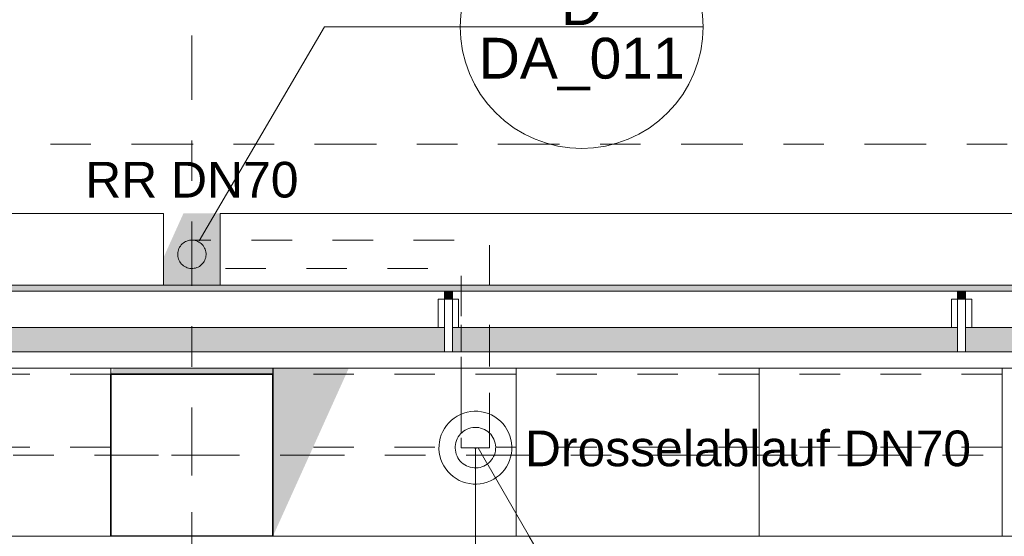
# Model space of a CAD drawing. Header units: metres. Extents: x -180 to 4, y -50 to 6.
# Tile 114 of 256: x -145.45 to -143.02, y -0.65 to 0.63. Entities that reach past the tile are written whole.
import ezdxf

# ---------------------------------------------------------------- set-up
doc = ezdxf.new("R2010")
doc.units = ezdxf.units.M
doc.header["$LTSCALE"] = 0.05
doc.header["$PDMODE"] = 1
doc.header["$PDSIZE"] = -2
for name, pattern in [('ISO-10 Strichpunktlinie', [4.699, 3.048, -0.762, 0.127, -0.762]), ('Linienart-20', [2.116531, 1.058062, -1.058469]), ('Linienart-50', [2.116531, 1.058062, -1.058469]), ('Linienart-53', [5.291531, 3.175, -1.058062, 0.352704, -0.705764])]:
    doc.linetypes.add(name, pattern=pattern)
doc.layers.get('0').update_dxf_attribs({"lineweight": 25})
for name, color, linetype, lineweight, true_color in [('30 -33 Aussenwände- 3 Aussenstützen', 7, 'Continuous', 50, 0x0000dd), ('30 -33 Aussenwände- 7 Fassade_ Elemente', 7, 'Continuous', 9, 0x00aacc), ('30 -35 Decken- 1 Konstruktion-Träger- Stahlbeton', 7, 'Continuous', 13, 0x33aa00), ('30 -36 Dächer- 3 Dachbeläge', 7, 'Continuous', 15, 0x9999ff), ('30 -36 Dächer- 4 Dachbekleidungen', 7, 'Continuous', 9, 0xccccff), ('40 -41 Abwasser_Wasser_Gas- 1 Abwasser + sanitäre Anlagen', 7, 'Continuous', 9, 0xff6633), ('70 -72 Beschriftung- 1 Beschriftung allgemein', 7, 'Continuous', 9, 0xff6633), ('70 -72 Beschriftung- 7 Detailverweise', 7, 'Continuous', 9, 0x00dd00), ('70 -72 Beschriftung- 7 Detailverweise Linie', 7, 'Continuous', 9, 0x00dd00), ('70 -76 Bemaßung- 2 Allgemein', 7, 'Continuous', 5, 0x6666cc)]:
    doc.layers.add(name, color=color, linetype=linetype, lineweight=lineweight, true_color=true_color)
for name, color, linetype, lineweight in [('40 -41 Abwasser_Wasser_Gas- 2 Wasser-1', 7, 'Continuous', 15), ('60- 61 allgemeine Ausstattung- 4 Terrassen', 7, 'Continuous', 9), ('70 -71 Achsen- 1 Gebäudeachsen', 7, 'Linienart-53', 18), ('70 -72 Beschriftung-14 Schatten', 7, 'Continuous', 5), ('Keine', 7, 'Continuous', 9)]:
    doc.layers.add(name, color=color, linetype=linetype, lineweight=lineweight)
doc.styles.add('Arial', font='arial.ttf')
doc.dimstyles.new('k+k 1_50', dxfattribs={"dimtxt": 0.100689, "dimasz": 0.05302, "dimexe": 0.05, "dimexo": 0.15, "dimgap": 0.01, "dimtad": 1, "dimdec": 3, "dimtxsty": 'Arial', "dimblk": 'VW_SLASH', "dimblk1": 'VW_SLASH', "dimblk2": 'VW_SLASH', "dimcen": 0, "dimdle": 0.05, "dimadec": 3, "dimazin": 0, "dimtfac": 0.75, "dimtdec": 3, "dimtix": 1, "dimtmove": 0, "dimatfit": 0, "dimldrblk": 'VW_SLASH-1', "dimfxl": 0.125, "dimfxlon": 1, "dimfrac": 2, "dimtolj": 1, "dimarcsym": 0})

# ---------------------------------------------------------------- blocks, each defined once
blk = doc.blocks.new('Gruppe-3948')
at = {"layer": '30 -33 Aussenwände- 3 Aussenstützen', "linetype": 'Continuous', "lineweight": 9, "transparency": 33554687}
for p, q in [((-145.021, -0.397), (-145.021, -0.497)), ((-145.071, -0.447), (-144.971, -0.447))]:
    blk.add_line(p, q, dxfattribs=at)
blk = doc.blocks.new('Gruppe-3949')
at = {"color": 255, "lineweight": 35, "transparency": 33554687}
blk.add_wipeout([(-144.821, -0.247), (-145.221, -0.247), (-145.221, -0.647), (-144.821, -0.647)], dxfattribs=at).dxf.layer = '30 -33 Aussenwände- 3 Aussenstützen'
at = {"layer": '30 -33 Aussenwände- 3 Aussenstützen', "lineweight": 35, "transparency": 33554687, "flags": 128}
blk.add_lwpolyline([(-144.821, -0.247), (-145.221, -0.247), (-145.221, -0.647), (-144.821, -0.647)], close=True, dxfattribs=at)
at = {"layer": '30 -33 Aussenwände- 3 Aussenstützen', "transparency": 33554687}
blk.add_blockref('Gruppe-3948', (0, 0), dxfattribs=at)
blk = doc.blocks.new('Gruppe-3950')
at = {"layer": '30 -33 Aussenwände- 3 Aussenstützen', "color": 7}
blk.add_blockref('Gruppe-3949', (0, 0), dxfattribs=at)
at = {"layer": '30 -33 Aussenwände- 3 Aussenstützen', "color": 0, "flags": 1}
for tag in ['IFC_UUID', 'instanceID']:
    blk.add_attdef(tag, (-145.221, -0.647), '', height=0.00018, dxfattribs=at)
blk = doc.blocks.new('Gruppe-4406')
at = {"layer": '30 -35 Decken- 1 Konstruktion-Träger- Stahlbeton', "color": 7, "linetype": 'Linienart-20', "lineweight": 13, "transparency": 33554687}
for p, q in [((-137.621, -0.247), (-144.821, -0.247)), ((-137.621, -0.427), (-144.821, -0.427))]:
    blk.add_line(p, q, dxfattribs=at)
at = {"layer": '30 -35 Decken- 1 Konstruktion-Träger- Stahlbeton', "color": 7, "linetype": 'Continuous', "lineweight": 35, "transparency": 33554687, "flags": 128}
blk.add_lwpolyline([(-144.821, -0.427), (-144.821, -0.247)], dxfattribs=at)
at = {"layer": '30 -35 Decken- 1 Konstruktion-Träger- Stahlbeton', "color": 0, "flags": 1}
for tag in ['IFC_UUID', 'instanceID']:
    blk.add_attdef(tag, (-144.821, -0.427), '', height=0.00018, dxfattribs=at)
blk = doc.blocks.new('Gruppe-4407')
at = {"layer": '30 -35 Decken- 1 Konstruktion-Träger- Stahlbeton', "color": 7, "linetype": 'Linienart-20', "lineweight": 13, "transparency": 33554687}
for p, q in [((-145.221, -0.247), (-152.421, -0.247)), ((-145.221, -0.427), (-152.421, -0.427))]:
    blk.add_line(p, q, dxfattribs=at)
at = {"layer": '30 -35 Decken- 1 Konstruktion-Träger- Stahlbeton', "color": 7, "linetype": 'Continuous', "lineweight": 35, "transparency": 33554687, "flags": 128}
blk.add_lwpolyline([(-145.221, -0.427), (-145.221, -0.247)], dxfattribs=at)
at = {"layer": '30 -35 Decken- 1 Konstruktion-Träger- Stahlbeton', "color": 0, "flags": 1}
for tag in ['IFC_UUID', 'instanceID']:
    blk.add_attdef(tag, (-152.421, -0.427), '', height=0.00018, dxfattribs=at)
blk = doc.blocks.new('Gruppe-4417')
at = {"layer": '30 -35 Decken- 1 Konstruktion-Träger- Stahlbeton', "color": 7, "linetype": 'Linienart-20', "lineweight": 13, "transparency": 33554687}
for p, q in [((-145.221, -0.647), (-145.221, -11.497)), ((-144.821, -0.647), (-144.821, -11.497))]:
    blk.add_line(p, q, dxfattribs=at)
at = {"layer": '30 -35 Decken- 1 Konstruktion-Träger- Stahlbeton', "color": 7, "linetype": 'Continuous', "lineweight": 35, "transparency": 33554687, "flags": 128}
blk.add_lwpolyline([(-144.821, -0.647), (-145.221, -0.647)], dxfattribs=at)
at = {"layer": '30 -35 Decken- 1 Konstruktion-Träger- Stahlbeton', "color": 0, "flags": 1}
for tag in ['IFC_UUID', 'instanceID']:
    blk.add_attdef(tag, (-145.221, -11.497), '', height=0.00018, dxfattribs=at)
blk = doc.blocks.new('_03-OG3_Tragwerk (2D)')
at = {"layer": '30 -33 Aussenwände- 3 Aussenstützen'}
blk.add_blockref('Gruppe-3950', (0, 0), dxfattribs=at)
at = {"layer": '30 -35 Decken- 1 Konstruktion-Träger- Stahlbeton'}
for name in ['Gruppe-4407', 'Gruppe-4406', 'Gruppe-4417']:
    blk.add_blockref(name, (0, 0), dxfattribs=at)
blk = doc.blocks.new('Gruppe-6659')
at = {"layer": '70 -72 Beschriftung- 1 Beschriftung allgemein', "insert": (-145.021, 0.2772), "char_height": 0.0881, "attachment_point": 2, "line_spacing_factor": 0.969685, "style": 'Arial'}
blk.add_mtext('RR DN70', dxfattribs=at)
at = {"color": 255}
blk.add_wipeout([(-144.9907, 0.0315), (-144.9926, 0.0286), (-144.9947, 0.0259), (-144.9971, 0.0234), (-144.9997, 0.0212), (-145.0025, 0.0192), (-145.0055, 0.0176), (-145.0087, 0.0162), (-145.0119, 0.0151), (-145.0153, 0.0144), (-145.0187, 0.014), (-145.0221, 0.014), (-145.0256, 0.0143), (-145.0289, 0.0149), (-145.0323, 0.0158), (-145.0354, 0.0171), (-145.0385, 0.0186), (-145.0414, 0.0205), (-145.0441, 0.0226), (-145.0465, 0.025), (-145.0488, 0.0276), (-145.0507, 0.0305), (-145.0524, 0.0335), (-145.0538, 0.0366), (-145.0548, 0.0399), (-145.0555, 0.0433), (-145.0559, 0.0467), (-145.056, 0.0501), (-145.0557, 0.0535), (-145.0551, 0.0569), (-145.0541, 0.0602), (-145.0529, 0.0634), (-145.0513, 0.0665), (-145.0494, 0.0693), (-145.0473, 0.072), (-145.0449, 0.0745), (-145.0423, 0.0767), (-145.0395, 0.0787), (-145.0365, 0.0803), (-145.0333, 0.0817), (-145.0301, 0.0828), (-145.0267, 0.0835), (-145.0233, 0.0839), (-145.0199, 0.0839), (-145.0164, 0.0837), (-145.0131, 0.083), (-145.0097, 0.0821), (-145.0066, 0.0808), (-145.0035, 0.0793), (-145.0006, 0.0774), (-144.9979, 0.0753), (-144.9955, 0.0729), (-144.9932, 0.0703), (-144.9913, 0.0674), (-144.9896, 0.0644), (-144.9882, 0.0613), (-144.9872, 0.058), (-144.9865, 0.0547), (-144.9861, 0.0512), (-144.986, 0.0478), (-144.9863, 0.0444), (-144.9869, 0.041), (-144.9879, 0.0377), (-144.9891, 0.0345)], dxfattribs=at).dxf.layer = '40 -41 Abwasser_Wasser_Gas- 2 Wasser-1'
at = {"layer": '40 -41 Abwasser_Wasser_Gas- 2 Wasser-1', "flags": 128}
blk.add_lwpolyline([(-144.9907, 0.0315), (-144.9926, 0.0286), (-144.9947, 0.0259), (-144.9971, 0.0234), (-144.9997, 0.0212), (-145.0025, 0.0192), (-145.0055, 0.0176), (-145.0087, 0.0162), (-145.0119, 0.0151), (-145.0153, 0.0144), (-145.0187, 0.014), (-145.0221, 0.014), (-145.0256, 0.0143), (-145.0289, 0.0149), (-145.0323, 0.0158), (-145.0354, 0.0171), (-145.0385, 0.0186), (-145.0414, 0.0205), (-145.0441, 0.0226), (-145.0465, 0.025), (-145.0488, 0.0276), (-145.0507, 0.0305), (-145.0524, 0.0335), (-145.0538, 0.0366), (-145.0548, 0.0399), (-145.0555, 0.0433), (-145.0559, 0.0467), (-145.056, 0.0501), (-145.0557, 0.0535), (-145.0551, 0.0569), (-145.0541, 0.0602), (-145.0529, 0.0634), (-145.0513, 0.0665), (-145.0494, 0.0693), (-145.0473, 0.072), (-145.0449, 0.0745), (-145.0423, 0.0767), (-145.0395, 0.0787), (-145.0365, 0.0803), (-145.0333, 0.0817), (-145.0301, 0.0828), (-145.0267, 0.0835), (-145.0233, 0.0839), (-145.0199, 0.0839), (-145.0164, 0.0837), (-145.0131, 0.083), (-145.0097, 0.0821), (-145.0066, 0.0808), (-145.0035, 0.0793), (-145.0006, 0.0774), (-144.9979, 0.0753), (-144.9955, 0.0729), (-144.9932, 0.0703), (-144.9913, 0.0674), (-144.9896, 0.0644), (-144.9882, 0.0613), (-144.9872, 0.058), (-144.9865, 0.0547), (-144.9861, 0.0512), (-144.986, 0.0478), (-144.9863, 0.0444), (-144.9869, 0.041), (-144.9879, 0.0377), (-144.9891, 0.0345)], close=True, dxfattribs=at)
blk = doc.blocks.new('Gruppe-6676')
at = {"layer": '40 -41 Abwasser_Wasser_Gas- 2 Wasser-1', "color": 7}
blk.add_blockref('Gruppe-6659', (0, 0), dxfattribs=at)
blk = doc.blocks.new('Gruppe-8289')
at = {"layer": '70 -72 Beschriftung- 1 Beschriftung allgemein', "insert": (-144.1988, -0.386), "char_height": 0.088103, "attachment_point": 1, "line_spacing_factor": 0.969685, "style": 'Arial'}
blk.add_mtext('Drosselablauf DN70', dxfattribs=at)
at = {"color": 255}
blk.add_wipeout([(-144.2777, -0.4033), (-144.2755, -0.4076), (-144.2737, -0.4122), (-144.2723, -0.4169), (-144.2714, -0.4217), (-144.271, -0.4266), (-144.2711, -0.4315), (-144.2717, -0.4364), (-144.2727, -0.4412), (-144.2742, -0.4459), (-144.2762, -0.4504), (-144.2785, -0.4547), (-144.2813, -0.4587), (-144.2845, -0.4625), (-144.288, -0.4659), (-144.2919, -0.4689), (-144.296, -0.4716), (-144.3004, -0.4738), (-144.3049, -0.4756), (-144.3096, -0.477), (-144.3145, -0.4778), (-144.3194, -0.4782), (-144.3243, -0.4782), (-144.3291, -0.4776), (-144.3339, -0.4766), (-144.3386, -0.4751), (-144.3431, -0.4731), (-144.3474, -0.4707), (-144.3514, -0.4679), (-144.3552, -0.4648), (-144.3586, -0.4612), (-144.3616, -0.4574), (-144.3643, -0.4533), (-144.3665, -0.4489), (-144.3683, -0.4443), (-144.3697, -0.4396), (-144.3706, -0.4348), (-144.371, -0.4299), (-144.3709, -0.425), (-144.3703, -0.4201), (-144.3693, -0.4153), (-144.3678, -0.4107), (-144.3658, -0.4062), (-144.3635, -0.4019), (-144.3607, -0.3978), (-144.3575, -0.3941), (-144.354, -0.3907), (-144.3501, -0.3876), (-144.346, -0.385), (-144.3416, -0.3827), (-144.3371, -0.3809), (-144.3324, -0.3796), (-144.3275, -0.3787), (-144.3226, -0.3783), (-144.3177, -0.3784), (-144.3129, -0.3789), (-144.3081, -0.38), (-144.3034, -0.3815), (-144.2989, -0.3834), (-144.2946, -0.3858), (-144.2906, -0.3886), (-144.2868, -0.3918), (-144.2834, -0.3953), (-144.2804, -0.3991)], dxfattribs=at).dxf.layer = '40 -41 Abwasser_Wasser_Gas- 2 Wasser-1'
at = {"layer": '40 -41 Abwasser_Wasser_Gas- 1 Abwasser + sanitäre Anlagen', "linetype": 'Continuous', "lineweight": 0}
blk.add_hatch(color=30, dxfattribs=at).paths.add_polyline_path([(-144.3218, -0.4313), (-144.321, -0.4283), (-144.3202, -0.4313)])
at = {"layer": '40 -41 Abwasser_Wasser_Gas- 1 Abwasser + sanitäre Anlagen', "linetype": 'Linienart-50'}
for p, q in [((-144.356, -0.3926), (-144.356, -0.1249)), ((-144.286, -0.3926), (-144.286, -0.1249)), ((-144.321, -0.6827), (-144.321, -0.4283))]:
    blk.add_line(p, q, dxfattribs=at)
at = {"layer": '40 -41 Abwasser_Wasser_Gas- 1 Abwasser + sanitäre Anlagen', "lineweight": 5, "flags": 128}
blk.add_lwpolyline([(-144.3218, -0.4313), (-144.321, -0.4283), (-144.3202, -0.4313)], close=True, dxfattribs=at)
at = {"layer": '40 -41 Abwasser_Wasser_Gas- 2 Wasser-1'}
blk.add_line((-144.321, -0.4283), (-144.321, -0.6203), dxfattribs=at)
at = {"layer": '40 -41 Abwasser_Wasser_Gas- 2 Wasser-1', "flags": 128}
for points in [[(-144.2431, -0.3833), (-144.239, -0.3911), (-144.2358, -0.3993), (-144.2334, -0.4078), (-144.2318, -0.4165), (-144.231, -0.4253), (-144.2312, -0.4342), (-144.2322, -0.4429), (-144.2341, -0.4516), (-144.2368, -0.46), (-144.2403, -0.4681), (-144.2446, -0.4758), (-144.2496, -0.4831), (-144.2553, -0.4898), (-144.2617, -0.4959), (-144.2686, -0.5014), (-144.276, -0.5062), (-144.2839, -0.5102), (-144.2921, -0.5135), (-144.3006, -0.5159), (-144.3093, -0.5175), (-144.3181, -0.5182), (-144.3269, -0.5181), (-144.3357, -0.5171), (-144.3443, -0.5152), (-144.3527, -0.5125), (-144.3608, -0.509), (-144.3685, -0.5047), (-144.3758, -0.4997), (-144.3825, -0.494), (-144.3887, -0.4876), (-144.3942, -0.4807), (-144.3989, -0.4733), (-144.403, -0.4654), (-144.4062, -0.4572), (-144.4086, -0.4487), (-144.4102, -0.44), (-144.411, -0.4312), (-144.4108, -0.4224), (-144.4098, -0.4136), (-144.4079, -0.405), (-144.4052, -0.3966), (-144.4017, -0.3885), (-144.3974, -0.3807), (-144.3924, -0.3735), (-144.3867, -0.3667), (-144.3803, -0.3606), (-144.3734, -0.3551), (-144.366, -0.3503), (-144.3581, -0.3463), (-144.3499, -0.343), (-144.3414, -0.3406), (-144.3327, -0.339), (-144.3239, -0.3383), (-144.3151, -0.3385), (-144.3063, -0.3395), (-144.2977, -0.3413), (-144.2893, -0.344), (-144.2812, -0.3476), (-144.2735, -0.3518), (-144.2662, -0.3569), (-144.2595, -0.3626), (-144.2533, -0.3689), (-144.2478, -0.3758)], [(-144.2777, -0.4033), (-144.2755, -0.4076), (-144.2737, -0.4122), (-144.2723, -0.4169), (-144.2714, -0.4217), (-144.271, -0.4266), (-144.2711, -0.4315), (-144.2717, -0.4364), (-144.2727, -0.4412), (-144.2742, -0.4459), (-144.2762, -0.4504), (-144.2785, -0.4547), (-144.2813, -0.4587), (-144.2845, -0.4625), (-144.288, -0.4659), (-144.2919, -0.4689), (-144.296, -0.4716), (-144.3004, -0.4738), (-144.3049, -0.4756), (-144.3096, -0.477), (-144.3145, -0.4778), (-144.3194, -0.4782), (-144.3243, -0.4782), (-144.3291, -0.4776), (-144.3339, -0.4766), (-144.3386, -0.4751), (-144.3431, -0.4731), (-144.3474, -0.4707), (-144.3514, -0.4679), (-144.3552, -0.4648), (-144.3586, -0.4612), (-144.3616, -0.4574), (-144.3643, -0.4533), (-144.3665, -0.4489), (-144.3683, -0.4443), (-144.3697, -0.4396), (-144.3706, -0.4348), (-144.371, -0.4299), (-144.3709, -0.425), (-144.3703, -0.4201), (-144.3693, -0.4153), (-144.3678, -0.4107), (-144.3658, -0.4062), (-144.3635, -0.4019), (-144.3607, -0.3978), (-144.3575, -0.3941), (-144.354, -0.3907), (-144.3501, -0.3876), (-144.346, -0.385), (-144.3416, -0.3827), (-144.3371, -0.3809), (-144.3324, -0.3796), (-144.3275, -0.3787), (-144.3226, -0.3783), (-144.3177, -0.3784), (-144.3129, -0.3789), (-144.3081, -0.38), (-144.3034, -0.3815), (-144.2989, -0.3834), (-144.2946, -0.3858), (-144.2906, -0.3886), (-144.2868, -0.3918), (-144.2834, -0.3953), (-144.2804, -0.3991)]]:
    blk.add_lwpolyline(points, close=True, dxfattribs=at)
blk = doc.blocks.new('Gruppe-8371')
at = {"layer": '70 -72 Beschriftung- 7 Detailverweise'}
blk.add_line((0.935, 0), (0.335, 0), dxfattribs=at)
at = {"layer": '70 -72 Beschriftung- 7 Detailverweise', "flags": 128}
blk.add_lwpolyline([(0.935, 0), (0.9336, -0.0294), (0.9292, -0.0585), (0.9221, -0.0871), (0.9122, -0.1148), (0.8996, -0.1414), (0.8844, -0.1667), (0.8669, -0.1903), (0.8471, -0.2121), (0.8253, -0.2319), (0.8017, -0.2494), (0.7764, -0.2646), (0.7498, -0.2772), (0.7221, -0.2871), (0.6935, -0.2942), (0.6644, -0.2986), (0.635, -0.3), (0.6056, -0.2986), (0.5765, -0.2942), (0.5479, -0.2871), (0.5202, -0.2772), (0.4936, -0.2646), (0.4683, -0.2494), (0.4447, -0.2319), (0.4229, -0.2121), (0.4031, -0.1903), (0.3856, -0.1667), (0.3704, -0.1414), (0.3578, -0.1148), (0.3479, -0.0871), (0.3408, -0.0585), (0.3364, -0.0294), (0.335, 0), (0.3364, 0.0294), (0.3408, 0.0585), (0.3479, 0.0871), (0.3578, 0.1148), (0.3704, 0.1414), (0.3856, 0.1667), (0.4031, 0.1903), (0.4229, 0.2121), (0.4447, 0.2319), (0.4683, 0.2494), (0.4936, 0.2646), (0.5202, 0.2772), (0.5479, 0.2871), (0.5765, 0.2942), (0.6056, 0.2986), (0.635, 0.3), (0.6644, 0.2986), (0.6935, 0.2942), (0.7221, 0.2871), (0.7498, 0.2772), (0.7764, 0.2646), (0.8017, 0.2494), (0.8253, 0.2319), (0.8471, 0.2121), (0.8669, 0.1903), (0.8844, 0.1667), (0.8996, 0.1414), (0.9122, 0.1148), (0.9221, 0.0871), (0.9292, 0.0585), (0.9336, 0.0294)], close=True, dxfattribs=at)
at = {"layer": '70 -72 Beschriftung- 7 Detailverweise'}
blk.add_point((0.635, 0), dxfattribs=at)
at = {"layer": '70 -72 Beschriftung- 7 Detailverweise', "line_spacing_factor": 0.96878, "style": 'Arial'}
for s, insert, char_height, attachment_point in [('D', (0.635, 0.0046), 0.1007, 8), ('DA_210', (0.635, -0.0267), 0.10069, 2)]:
    blk.add_mtext(s, dxfattribs=dict(at, insert=insert, char_height=char_height, attachment_point=attachment_point))
blk = doc.blocks.new('Referenzmarkierung-77')
at = {"layer": '70 -72 Beschriftung- 7 Detailverweise', "transparency": 33554687}
for q in [(-0.326, 0.564), (0.635, 0)]:
    blk.add_line((0, 0), q, dxfattribs=at)
at = {"layer": '70 -72 Beschriftung- 7 Detailverweise', "color": 7, "transparency": 33554687}
blk.add_blockref('Gruppe-8371', (0, 0), dxfattribs=at)
blk = doc.blocks.new('Gruppe-8372')
at = {"layer": '70 -72 Beschriftung- 7 Detailverweise'}
blk.add_line((0.935, 0), (0.335, 0), dxfattribs=at)
at = {"layer": '70 -72 Beschriftung- 7 Detailverweise', "flags": 128}
blk.add_lwpolyline([(0.935, 0), (0.9336, -0.0294), (0.9292, -0.0585), (0.9221, -0.0871), (0.9122, -0.1148), (0.8996, -0.1414), (0.8844, -0.1667), (0.8669, -0.1903), (0.8471, -0.2121), (0.8253, -0.2319), (0.8017, -0.2494), (0.7764, -0.2646), (0.7498, -0.2772), (0.7221, -0.2871), (0.6935, -0.2942), (0.6644, -0.2986), (0.635, -0.3), (0.6056, -0.2986), (0.5765, -0.2942), (0.5479, -0.2871), (0.5202, -0.2772), (0.4936, -0.2646), (0.4683, -0.2494), (0.4447, -0.2319), (0.4229, -0.2121), (0.4031, -0.1903), (0.3856, -0.1667), (0.3704, -0.1414), (0.3578, -0.1148), (0.3479, -0.0871), (0.3408, -0.0585), (0.3364, -0.0294), (0.335, 0), (0.3364, 0.0294), (0.3408, 0.0585), (0.3479, 0.0871), (0.3578, 0.1148), (0.3704, 0.1414), (0.3856, 0.1667), (0.4031, 0.1903), (0.4229, 0.2121), (0.4447, 0.2319), (0.4683, 0.2494), (0.4936, 0.2646), (0.5202, 0.2772), (0.5479, 0.2871), (0.5765, 0.2942), (0.6056, 0.2986), (0.635, 0.3), (0.6644, 0.2986), (0.6935, 0.2942), (0.7221, 0.2871), (0.7498, 0.2772), (0.7764, 0.2646), (0.8017, 0.2494), (0.8253, 0.2319), (0.8471, 0.2121), (0.8669, 0.1903), (0.8844, 0.1667), (0.8996, 0.1414), (0.9122, 0.1148), (0.9221, 0.0871), (0.9292, 0.0585), (0.9336, 0.0294)], close=True, dxfattribs=at)
at = {"layer": '70 -72 Beschriftung- 7 Detailverweise'}
blk.add_point((0.635, 0), dxfattribs=at)
at = {"layer": '70 -72 Beschriftung- 7 Detailverweise', "line_spacing_factor": 0.96878, "style": 'Arial'}
for s, insert, char_height, attachment_point in [('D', (0.635, 0.0046), 0.1007, 8), ('DA_011', (0.635, -0.0267), 0.10069, 2)]:
    blk.add_mtext(s, dxfattribs=dict(at, insert=insert, char_height=char_height, attachment_point=attachment_point))
blk = doc.blocks.new('Referenzmarkierung-78')
at = {"layer": '70 -72 Beschriftung- 7 Detailverweise', "transparency": 33554687}
for q in [(-0.3091, -0.5281), (0.635, 0)]:
    blk.add_line((0, 0), q, dxfattribs=at)
at = {"layer": '70 -72 Beschriftung- 7 Detailverweise', "color": 7, "transparency": 33554687}
blk.add_blockref('Gruppe-8372', (0, 0), dxfattribs=at)
blk = doc.blocks.new('Gruppe-8620')
at = {"color": 255}
blk.add_wipeout([(-144.3777, -0.132), (-144.3777, -0.062), (-144.3977, -0.062), (-144.3977, -0.132)], dxfattribs=at).dxf.layer = '30 -36 Dächer- 4 Dachbekleidungen'
at = {"layer": '30 -36 Dächer- 3 Dachbeläge', "linetype": 'Continuous', "lineweight": 0, "transparency": 33554687}
blk.add_hatch(color=254, dxfattribs=at).paths.add_polyline_path([(-144.3777, -0.042), (-144.3777, -0.062), (-144.3977, -0.062), (-144.3977, -0.042)])
at = {"layer": '30 -36 Dächer- 3 Dachbeläge', "color": 254, "linetype": 'Continuous', "lineweight": 9, "true_color": 0xccccff, "transparency": 33554687, "flags": 128}
blk.add_lwpolyline([(-144.3777, -0.042), (-144.3777, -0.062), (-144.3977, -0.062), (-144.3977, -0.042)], dxfattribs=at)
at = {"layer": '30 -36 Dächer- 4 Dachbekleidungen', "flags": 128}
for points in [[(-144.4127, -0.132), (-144.4127, -0.062), (-144.3977, -0.062)], [(-144.3777, -0.132), (-144.3777, -0.062), (-144.3977, -0.062), (-144.3977, -0.132)], [(-144.3627, -0.132), (-144.3627, -0.062), (-144.3777, -0.062)]]:
    blk.add_lwpolyline(points, dxfattribs=at)
at = {"color": 255}
blk.add_wipeout([(-144.3777, -0.132), (-144.3777, -0.192), (-144.3977, -0.192), (-144.3977, -0.132)], dxfattribs=at).dxf.layer = '30 -36 Dächer- 4 Dachbekleidungen'
at = {"layer": '30 -36 Dächer- 4 Dachbekleidungen', "flags": 128}
blk.add_lwpolyline([(-144.3777, -0.132), (-144.3777, -0.192), (-144.3977, -0.192), (-144.3977, -0.132)], dxfattribs=at)
blk = doc.blocks.new('Gruppe-8621')
at = {"color": 255}
blk.add_wipeout([(-143.111, -0.132), (-143.111, -0.062), (-143.131, -0.062), (-143.131, -0.132)], dxfattribs=at).dxf.layer = '30 -36 Dächer- 4 Dachbekleidungen'
at = {"layer": '30 -36 Dächer- 3 Dachbeläge', "linetype": 'Continuous', "lineweight": 0, "transparency": 33554687}
blk.add_hatch(color=254, dxfattribs=at).paths.add_polyline_path([(-143.111, -0.042), (-143.111, -0.062), (-143.131, -0.062), (-143.131, -0.042)])
at = {"layer": '30 -36 Dächer- 3 Dachbeläge', "color": 254, "linetype": 'Continuous', "lineweight": 9, "true_color": 0xccccff, "transparency": 33554687, "flags": 128}
blk.add_lwpolyline([(-143.111, -0.042), (-143.111, -0.062), (-143.131, -0.062), (-143.131, -0.042)], dxfattribs=at)
at = {"layer": '30 -36 Dächer- 4 Dachbekleidungen', "flags": 128}
for points in [[(-143.146, -0.132), (-143.146, -0.062), (-143.131, -0.062)], [(-143.111, -0.132), (-143.111, -0.062), (-143.131, -0.062), (-143.131, -0.132)], [(-143.096, -0.132), (-143.096, -0.062), (-143.111, -0.062)]]:
    blk.add_lwpolyline(points, dxfattribs=at)
at = {"color": 255}
blk.add_wipeout([(-143.111, -0.132), (-143.111, -0.192), (-143.131, -0.192), (-143.131, -0.132)], dxfattribs=at).dxf.layer = '30 -36 Dächer- 4 Dachbekleidungen'
at = {"layer": '30 -36 Dächer- 4 Dachbekleidungen', "flags": 128}
blk.add_lwpolyline([(-143.111, -0.132), (-143.111, -0.192), (-143.131, -0.192), (-143.131, -0.132)], dxfattribs=at)
blk = doc.blocks.new('Gruppe-8878')
at = {"layer": '70 -72 Beschriftung- 7 Detailverweise', "transparency": 33554687}
blk.add_line((-144.69375097, 0.61), (-144.05875097, 0.61), dxfattribs=at)
at = {"layer": '70 -72 Beschriftung- 7 Detailverweise'}
blk.add_line((-143.75875097, 0.61), (-144.35875097, 0.61), dxfattribs=at)
at = {"layer": '70 -72 Beschriftung- 7 Detailverweise', "flags": 128}
blk.add_lwpolyline([(-143.76019555, 0.63940514), (-143.75875097, 0.61), (-143.76019555, 0.58059486), (-143.76451538, 0.5514729), (-143.77166887, 0.5229146), (-143.78158711, 0.49519497), (-143.79417459, 0.46858098), (-143.80931008, 0.44332893), (-143.82684783, 0.41968201), (-143.84661893, 0.39786797), (-143.86843298, 0.37809686), (-143.8920799, 0.36055912), (-143.91733195, 0.34542362), (-143.94394594, 0.33283614), (-143.97166556, 0.3229179), (-144.00022387, 0.31576442), (-144.02934582, 0.31144458), (-144.05875097, 0.31), (-144.08815611, 0.31144458), (-144.11727806, 0.31576442), (-144.14583637, 0.3229179), (-144.173556, 0.33283614), (-144.20016999, 0.34542362), (-144.22542204, 0.36055912), (-144.24906895, 0.37809686), (-144.270883, 0.39786797), (-144.2906541, 0.41968201), (-144.30819185, 0.44332893), (-144.32332735, 0.46858098), (-144.33591483, 0.49519497), (-144.34583307, 0.5229146), (-144.35298655, 0.5514729), (-144.35730638, 0.58059486), (-144.35875097, 0.61), (-144.35730638, 0.63940514)], dxfattribs=at)
at = {"layer": '70 -72 Beschriftung- 7 Detailverweise'}
blk.add_point((-144.05875097, 0.61), dxfattribs=at)
at = {"layer": '70 -72 Beschriftung- 7 Detailverweise', "insert": (-144.05875097, 0.58333588), "char_height": 0.100688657, "attachment_point": 2, "line_spacing_factor": 0.96878, "style": 'Arial'}
blk.add_mtext('DA_011', dxfattribs=at)
at = {"color": 255}
for points in [[(-152.55099996, 0.14995802), (-145.09099996, 0.14995802), (-145.09099996, -0.02704198), (-152.55099996, -0.02704198)], [(-144.95099996, 0.14995802), (-137.49099996, 0.14995802), (-137.49099996, -0.02704198), (-144.95099996, -0.02704198)]]:
    blk.add_wipeout(points, dxfattribs=at).dxf.layer = '30 -33 Aussenwände- 7 Fassade_ Elemente'
at = {"color": 255, "lineweight": 9}
blk.add_wipeout([(-159.62399996, -0.64704198), (-83.51799996, -0.64704198), (-83.51799996, -0.94704198), (-159.62399996, -0.94704198)], dxfattribs=at).dxf.layer = '40 -41 Abwasser_Wasser_Gas- 2 Wasser-1'
at = {"layer": '30 -36 Dächer- 3 Dachbeläge', "linetype": 'Continuous', "lineweight": 0}
blk.add_hatch(color=254, dxfattribs=at).paths.add_polyline_path([(-159.80099996, -0.19204198), (-83.34099996, -0.19204198), (-83.34099996, -0.02704198), (-159.80099996, -0.02704198)])
at = {"layer": '60- 61 allgemeine Ausstattung- 4 Terrassen', "linetype": 'Continuous', "lineweight": 9, "transparency": 33554534}
h = blk.add_hatch(dxfattribs=at)
h.set_pattern_fill('Platte 60_60 SRF-1', style=0, pattern_type=2)
h.set_pattern_definition([(90, (-145.221, -0.64704), (-0.6, 7e-17), []), (0, (-145.221, -0.64704), (0, 0.6), [])])
h.paths.add_polyline_path([(-152.42099996, -0.19204198), (-145.22099996, -0.19204198), (-145.22099996, -0.64704198), (-152.42099996, -0.64704198)])
h = blk.add_hatch(dxfattribs=at)
h.set_pattern_fill('Platte 60_60 SRF-1', style=0, pattern_type=2)
h.set_pattern_definition([(90, (-137.621, -0.64704), (-0.6, 7e-17), []), (0, (-137.621, -0.64704), (0, 0.6), [])])
h.paths.add_polyline_path([(-144.82099996, -0.19204198), (-137.62099996, -0.19204198), (-137.62099996, -0.64704198), (-144.82099996, -0.64704198)])
at = {"layer": '30 -33 Aussenwände- 7 Fassade_ Elemente', "flags": 128}
for points in [[(-152.55099996, 0.14995802), (-145.09099996, 0.14995802), (-145.09099996, -0.02704198), (-152.55099996, -0.02704198)], [(-144.95099996, 0.14995802), (-137.49099996, 0.14995802), (-137.49099996, -0.02704198), (-144.95099996, -0.02704198)]]:
    blk.add_lwpolyline(points, close=True, dxfattribs=at)
at = {"layer": '30 -36 Dächer- 3 Dachbeläge', "flags": 128}
blk.add_lwpolyline([(-159.80099996, -0.19204198), (-83.34099996, -0.19204198), (-83.34099996, -0.02704198), (-159.80099996, -0.02704198)], close=True, dxfattribs=at)
at = {"layer": '40 -41 Abwasser_Wasser_Gas- 2 Wasser-1', "color": 7, "lineweight": 9, "flags": 128}
blk.add_lwpolyline([(-159.62399996, -0.64704198), (-83.51799996, -0.64704198), (-83.51799996, -0.94704198), (-159.62399996, -0.94704198)], close=True, dxfattribs=at)
at = {"layer": '60- 61 allgemeine Ausstattung- 4 Terrassen', "color": 252, "linetype": 'Continuous', "lineweight": 9, "true_color": 0x888888, "transparency": 33554687, "flags": 128}
for points in [[(-152.42099996, -0.19204198), (-145.22099996, -0.19204198), (-145.22099996, -0.64704198), (-152.42099996, -0.64704198)], [(-144.82099996, -0.19204198), (-137.62099996, -0.19204198), (-137.62099996, -0.64704198), (-144.82099996, -0.64704198)]]:
    blk.add_lwpolyline(points, close=True, dxfattribs=at)
at = {"layer": '70 -72 Beschriftung- 7 Detailverweise', "transparency": 33554687}
blk.add_line((-144.69375097, 0.61), (-145.00289213, 0.0818843), dxfattribs=at)
at = {"layer": '70 -72 Beschriftung- 7 Detailverweise'}
blk.add_blockref('Referenzmarkierung-78', (-144.69375097, 0.61), dxfattribs=at)
at = {"color": 255}
for points in [[(-159.80099996, -0.13204198), (-83.34099996, -0.13204198), (-83.34099996, -0.04204198), (-159.80099996, -0.04204198)], [(-159.80099996, -0.23204198), (-83.34099996, -0.23204198), (-83.34099996, -0.19204198), (-159.80099996, -0.19204198)]]:
    blk.add_wipeout(points, dxfattribs=at).dxf.layer = '30 -36 Dächer- 4 Dachbekleidungen'
at = {"layer": '30 -36 Dächer- 4 Dachbekleidungen', "flags": 128}
for points in [[(-159.80099996, -0.13204198), (-83.34099996, -0.13204198), (-83.34099996, -0.04204198), (-159.80099996, -0.04204198)], [(-159.80099996, -0.23204198), (-83.34099996, -0.23204198), (-83.34099996, -0.19204198), (-159.80099996, -0.19204198)]]:
    blk.add_lwpolyline(points, close=True, dxfattribs=at)
at = {"layer": '40 -41 Abwasser_Wasser_Gas- 2 Wasser-1', "color": 7}
blk.add_blockref('Gruppe-8289', (0, 0), dxfattribs=at)
at = {"layer": '40 -41 Abwasser_Wasser_Gas- 1 Abwasser + sanitäre Anlagen', "linetype": 'Linienart-50', "flags": 128}
blk.add_lwpolyline([(-144.28599996, -0.42827209), (-144.28599996, 0.08395454), (-145.02099996, 0.08395454), (-145.02099996, 0.01395454), (-144.35599996, 0.01395454), (-144.35599996, -0.42827209)], close=True, dxfattribs=at)
at = {"layer": '70 -72 Beschriftung- 7 Detailverweise', "transparency": 33554687}
blk.add_line((-143.98859966, -0.99227209), (-144.31459966, -0.42827209), dxfattribs=at)
at = {"layer": '70 -72 Beschriftung- 1 Beschriftung allgemein', "color": 7}
blk.add_blockref('Gruppe-8621', (0, 0), dxfattribs=at)
at = {"layer": '70 -72 Beschriftung- 7 Detailverweise'}
blk.add_blockref('Referenzmarkierung-77', (-143.98859966, -0.99227209), dxfattribs=at)
at = {"layer": '70 -72 Beschriftung- 1 Beschriftung allgemein', "color": 7}
blk.add_blockref('Gruppe-8620', (0, 0), dxfattribs=at)
blk = doc.blocks.new('_OG3_2D (2D)')
at = {"layer": '70 -72 Beschriftung- 1 Beschriftung allgemein', "color": 7}
blk.add_blockref('Gruppe-6676', (0, 0), dxfattribs=at)
at = {"layer": '70 -72 Beschriftung-14 Schatten', "linetype": 'Continuous', "lineweight": 0}
blk.add_hatch(color=7, dxfattribs=at).paths.add_polyline_path([(-145.22099996, -0.24704198), (-144.82099996, -0.24704198), (-144.82099996, -0.64704198), (-144.46114067, 0.14995802), (-145.04174759, 0.14995802)])
at = {"layer": '30 -33 Aussenwände- 7 Fassade_ Elemente'}
blk.add_line((-159.83099996, -0.05704198), (-83.31099996, -0.05704198), dxfattribs=at)
at = {"layer": '70 -72 Beschriftung- 1 Beschriftung allgemein', "color": 7}
blk.add_blockref('Gruppe-8878', (0, 0), dxfattribs=at)
blk = doc.blocks.new('VW_SLASH')
at = {"color": 0, "linetype": 'ByBlock', "lineweight": -2, "transparency": 16777216}
blk.add_line((0.943, 0), (-1, 0), dxfattribs=at)
at = {"color": 0, "lineweight": 20, "transparency": 16777216, "flags": 128}
blk.add_lwpolyline([(0.5, 0.5), (-0.5, -0.5)], dxfattribs=at)
blk = doc.blocks.new('*D11363')
at = {"layer": '70 -76 Bemaßung- 2 Allgemein', "color": 0, "lineweight": -2}
for p, q in [((-152.421, 1.275), (-152.421, 1.45)), ((-145.221, 1.275), (-145.221, 1.45)), ((-145.274, 1.4), (-152.368, 1.4))]:
    blk.add_line(p, q, dxfattribs=at)
at = {"layer": 'Defpoints', "color": 0}
for p in [(-152.421, 1.4), (-152.421, -0.647), (-145.221, -0.647)]:
    blk.add_point(p, dxfattribs=at)
at = {"layer": '70 -76 Bemaßung- 2 Allgemein', "color": 0, "lineweight": -2, "xscale": 0.05302001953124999, "yscale": 0.05302001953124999, "zscale": 0.05302001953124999, "rotation": 180}
blk.add_blockref('VW_SLASH', (-152.421, 1.4), dxfattribs=at)
at = {"layer": '70 -76 Bemaßung- 2 Allgemein', "color": 0, "lineweight": -2, "xscale": 0.05302001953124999, "yscale": 0.05302001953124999, "zscale": 0.05302001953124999}
blk.add_blockref('VW_SLASH', (-145.221, 1.4), dxfattribs=at)
at = {"layer": '70 -76 Bemaßung- 2 Allgemein', "color": 0, "insert": (-148.821, 1.4704), "char_height": 0.10069, "attachment_point": 5, "style": 'Arial'}
blk.add_mtext('\\A1;7,20', dxfattribs=at)
blk = doc.blocks.new('VW_SLASH-1')
at = {"color": 0, "linetype": 'ByBlock', "lineweight": -2, "transparency": 16777216}
blk.add_line((0.943, 0), (-1, 0), dxfattribs=at)
at = {"color": 0, "lineweight": 5, "transparency": 16777216, "flags": 128}
blk.add_lwpolyline([(0.5, 0.5), (-0.5, -0.5)], dxfattribs=at)
blk = doc.blocks.new('*D11364')
at = {"layer": '70 -76 Bemaßung- 2 Allgemein', "color": 0, "lineweight": -2}
for p, q in [((-145.021, 1.55), (-145.021, 1.45)), ((-145.221, 1.275), (-145.221, 1.45)), ((-145.074, 1.4), (-145.168, 1.4))]:
    blk.add_line(p, q, dxfattribs=at)
at = {"layer": 'Defpoints', "color": 0}
for p in [(-145.221, 1.4), (-145.021, 1.4), (-145.221, -0.647)]:
    blk.add_point(p, dxfattribs=at)
at = {"layer": '70 -76 Bemaßung- 2 Allgemein', "color": 0, "lineweight": -2, "xscale": 0.05302001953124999, "yscale": 0.05302001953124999, "zscale": 0.05302001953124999, "rotation": 180}
blk.add_blockref('VW_SLASH', (-145.221, 1.4), dxfattribs=at)
at = {"layer": '70 -76 Bemaßung- 2 Allgemein', "color": 0, "lineweight": -2, "xscale": 0.05302001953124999, "yscale": 0.05302001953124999, "zscale": 0.05302001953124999}
blk.add_blockref('VW_SLASH', (-145.021, 1.4), dxfattribs=at)
at = {"layer": '70 -76 Bemaßung- 2 Allgemein', "color": 0, "insert": (-145.121, 1.4614), "char_height": 0.10069, "attachment_point": 5, "style": 'Arial'}
blk.add_mtext('\\A1;20', dxfattribs=at)
blk = doc.blocks.new('*D11365')
at = {"layer": '70 -76 Bemaßung- 2 Allgemein', "color": 0, "lineweight": -2}
for p, q in [((-145.021, 1.55), (-145.021, 1.45)), ((-144.821, 1.275), (-144.821, 1.45)), ((-144.874, 1.4), (-144.968, 1.4))]:
    blk.add_line(p, q, dxfattribs=at)
at = {"layer": 'Defpoints', "color": 0}
for p in [(-145.021, 1.4), (-145.021, 1.4), (-144.821, -0.647)]:
    blk.add_point(p, dxfattribs=at)
at = {"layer": '70 -76 Bemaßung- 2 Allgemein', "color": 0, "lineweight": -2, "xscale": 0.05302001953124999, "yscale": 0.05302001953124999, "zscale": 0.05302001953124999, "rotation": 180}
blk.add_blockref('VW_SLASH', (-145.021, 1.4), dxfattribs=at)
at = {"layer": '70 -76 Bemaßung- 2 Allgemein', "color": 0, "lineweight": -2, "xscale": 0.05302001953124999, "yscale": 0.05302001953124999, "zscale": 0.05302001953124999}
blk.add_blockref('VW_SLASH', (-144.821, 1.4), dxfattribs=at)
at = {"layer": '70 -76 Bemaßung- 2 Allgemein', "color": 0, "insert": (-144.921, 1.4614), "char_height": 0.10069, "attachment_point": 5, "style": 'Arial'}
blk.add_mtext('\\A1;20', dxfattribs=at)
blk = doc.blocks.new('*D11366')
at = {"layer": '70 -76 Bemaßung- 2 Allgemein', "color": 0, "lineweight": -2}
for p, q in [((-144.821, 1.275), (-144.821, 1.45)), ((-137.621, 1.275), (-137.621, 1.45)), ((-137.674, 1.4), (-144.768, 1.4))]:
    blk.add_line(p, q, dxfattribs=at)
at = {"layer": 'Defpoints', "color": 0}
for p in [(-144.821, 1.4), (-144.821, -0.647), (-137.621, -0.647)]:
    blk.add_point(p, dxfattribs=at)
at = {"layer": '70 -76 Bemaßung- 2 Allgemein', "color": 0, "lineweight": -2, "xscale": 0.05302001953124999, "yscale": 0.05302001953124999, "zscale": 0.05302001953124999, "rotation": 180}
blk.add_blockref('VW_SLASH', (-144.821, 1.4), dxfattribs=at)
at = {"layer": '70 -76 Bemaßung- 2 Allgemein', "color": 0, "lineweight": -2, "xscale": 0.05302001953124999, "yscale": 0.05302001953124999, "zscale": 0.05302001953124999}
blk.add_blockref('VW_SLASH', (-137.621, 1.4), dxfattribs=at)
at = {"layer": '70 -76 Bemaßung- 2 Allgemein', "color": 0, "insert": (-141.221, 1.4704), "char_height": 0.10069, "attachment_point": 5, "style": 'Arial'}
blk.add_mtext('\\A1;7,20', dxfattribs=at)
blk = doc.blocks.new('_Achsen (3D)')
at = {"layer": '70 -71 Achsen- 1 Gebäudeachsen', "transparency": 33554687}
for p, q in [((-145.021, 3.8), (-145.021, -46.172)), ((-179.668, -0.447), (3.826, -0.447))]:
    blk.add_line(p, q, dxfattribs=at)
blk = doc.blocks.new('Gruppe-9729')
at = {"layer": '70 -76 Bemaßung- 2 Allgemein'}
for base, p1, p2, text, picture, middle in [((-152.42099996, 1.39995802), (-145.22099996, -0.64704198), (-152.42099996, -0.64704198), '7,20', '*D11363', (-148.82099996, 1.47042156)), ((-145.22099996, 1.39995802), (-145.02099996, 1.39995802), (-145.22099996, -0.64704198), '20', '*D11364', (-145.12099996, 1.46135958)), ((-145.02099996, 1.39995802), (-144.82099996, -0.64704198), (-145.02099996, 1.39995802), '20', '*D11365', (-144.92099996, 1.46135958)), ((-144.82099996, 1.39995802), (-137.62099996, -0.64704198), (-144.82099996, -0.64704198), '7,20', '*D11366', (-141.22099996, 1.47042156))]:
    dim = blk.add_linear_dim(base=base, p1=p1, p2=p2, text=text, dimstyle='k+k 1_50', override={"dimtxt": 0.100689, "dimgap": 0.01, "dimdec": 8, "dimpost": '<>', "dimtxsty": 'Arial', "dimtmove": 2}, dxfattribs=at)
    dim.commit()
    dim.dimension.update_dxf_attribs({"geometry": picture, "text_midpoint": middle})
blk = doc.blocks.new('_OG3_2D Bemaßung_ Beschriftung (2D)')
at = {"layer": '70 -72 Beschriftung- 7 Detailverweise Linie', "linetype": 'ISO-10 Strichpunktlinie', "flags": 128}
blk.add_lwpolyline([(-160.09955125, 0.3208767), (-99.01, 0.3208767), (-99.01, -12.16), (-160.09955125, -12.16)], close=True, dxfattribs=at)
at = {"layer": '70 -76 Bemaßung- 2 Allgemein'}
blk.add_blockref('Gruppe-9729', (0, 0), dxfattribs=at)

msp = doc.modelspace()

# ---------------------------------------------------------------- block references
at = {"layer": 'Keine', "color": 1}
msp.add_blockref('_03-OG3_Tragwerk (2D)', (0, 0), dxfattribs=at)

# ---------------------------------------------------------------- next in the draw order: block references
msp.add_blockref('_OG3_2D (2D)', (0, 0), dxfattribs=at)

# ---------------------------------------------------------------- next in the draw order: block references
msp.add_blockref('_OG3_2D Bemaßung_ Beschriftung (2D)', (0, 0), dxfattribs=at)

# ---------------------------------------------------------------- next in the draw order: block references
msp.add_blockref('_Achsen (3D)', (0, 0), dxfattribs=at)

doc.saveas('drawing.dxf')
